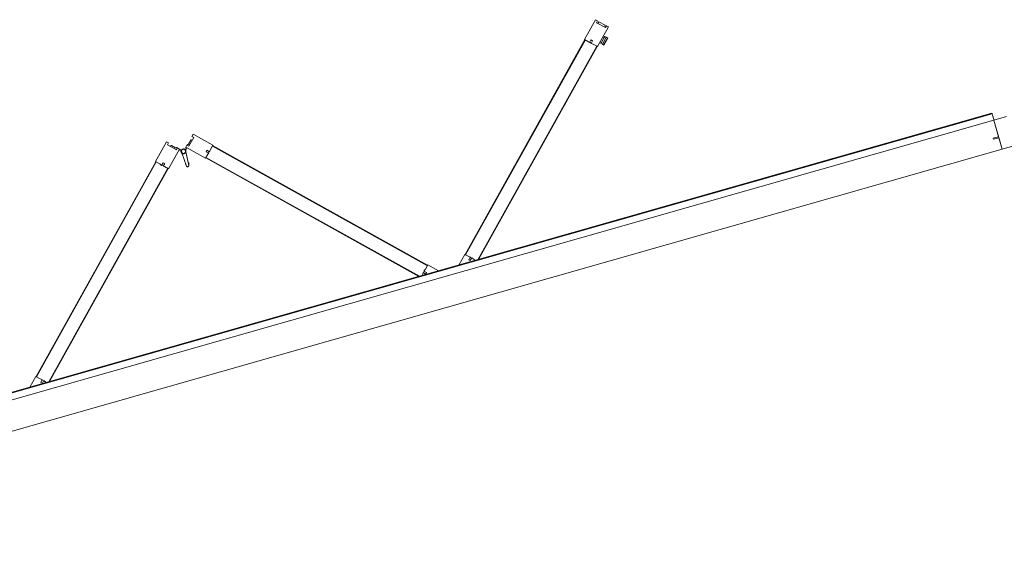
# Model space of a CAD drawing. Header units: millimetres. Extents: x 1512 to 2105, y 794 to 1149.
# Tile 68 of 256: x 1738.16 to 1741.48, y 844.75 to 846.53. Entities that reach past the tile are written whole.
import ezdxf

# ---------------------------------------------------------------- set-up
doc = ezdxf.new("R2010")
doc.units = ezdxf.units.MM
doc.layers.add('A-DOOR', color=31, linetype='Continuous', lineweight=9)

# ---------------------------------------------------------------- blocks, each defined once
blk = doc.blocks.new('5-panel_Bi-fold_external_door_10806 - Type 1-V6-اول')
at = {"layer": 'A-DOOR'}
for p, q in [((-0.1205, 0.7449), (-0.1742, 0.6912)), ((-0.1148, 0.7393), (-0.1205, 0.7449)), ((-0.1198, 0.7343), (-0.1148, 0.7393)), ((-0.0957, 0.7103), (-0.1198, 0.7343)), ((-0.0281, 0.7343), (-0.0521, 0.7103)), ((-0.0274, 0.7449), (-0.033, 0.7393)), ((-0.033, 0.7393), (-0.0281, 0.7343)), ((0.0264, 0.6912), (-0.0274, 0.7449)), ((1.3827, 0.745), (1.3289, 0.6912)), ((1.3884, 0.7393), (1.3827, 0.745)), ((1.3834, 0.7343), (1.3884, 0.7393)), ((1.4074, 0.7103), (1.3834, 0.7343)), ((1.3912, 0.7354), (1.3868, 0.731)), ((1.4085, 0.7181), (1.3912, 0.7354)), ((-0.1389, 0.6558), (-0.0851, 0.7096)), ((-0.1103, 0.7284), (-0.112, 0.7266)), ((-0.1103, 0.7284), (-0.112, 0.7266)), ((-0.1103, 0.7284), (-0.112, 0.7266)), ((-0.097, 0.7173), (-0.1081, 0.7284)), ((-0.0908, 0.7153), (-0.0957, 0.7103)), ((-0.0909, 0.7151), (-0.0924, 0.7165)), ((-0.0851, 0.7096), (-0.0908, 0.7153)), ((-0.0879, 0.7068), (-0.0837, 0.7025)), ((-0.0797, 0.7039), (-0.0853, 0.7094)), ((-0.0625, 0.7094), (-0.0681, 0.7039)), ((-0.0674, 0.7031), (-0.0676, 0.7033)), ((-0.0674, 0.7031), (-0.0676, 0.7033)), ((-0.0674, 0.7031), (-0.0676, 0.7033)), ((-0.0674, 0.7031), (-0.0676, 0.7033)), ((-0.0674, 0.7031), (-0.0676, 0.7033)), ((-0.0674, 0.7031), (-0.0676, 0.7033)), ((-0.0674, 0.7031), (-0.0676, 0.7033)), ((-0.0674, 0.7031), (-0.0676, 0.7033)), ((-0.0674, 0.7031), (-0.0676, 0.7033)), ((-0.0642, 0.7025), (-0.0599, 0.7068)), ((-0.0571, 0.7153), (-0.0627, 0.7096)), ((-0.0627, 0.7096), (-0.009, 0.6558)), ((-0.0521, 0.7103), (-0.0571, 0.7153)), ((-0.0554, 0.7165), (-0.0569, 0.7151)), ((-0.0397, 0.7284), (-0.0508, 0.7173)), ((-0.0358, 0.7266), (-0.0376, 0.7284)), ((-0.0358, 0.7266), (-0.0376, 0.7284)), ((-0.0358, 0.7266), (-0.0376, 0.7284)), ((1.3643, 0.6559), (1.418, 0.7096)), ((1.4069, 0.7165), (1.4085, 0.7181)), ((1.4103, 0.7131), (1.4069, 0.7165)), ((1.4124, 0.7153), (1.4074, 0.7103)), ((1.418, 0.7096), (1.4124, 0.7153)), ((-0.7598, 0.1042), (-0.1735, 0.6905)), ((-0.7584, 0.1027), (-0.1721, 0.6891)), ((-0.1742, 0.6912), (-0.1627, 0.6797)), ((-0.1735, 0.6905), (-0.1721, 0.6891)), ((-0.1627, 0.6797), (-0.158, 0.6731)), ((-0.158, 0.6731), (-0.1507, 0.6804)), ((-0.1571, 0.6741), (-0.1528, 0.6698)), ((-0.1464, 0.6762), (-0.1536, 0.6691)), ((-0.1536, 0.6691), (-0.15, 0.667)), ((-0.1507, 0.6804), (-0.1464, 0.6762)), ((-0.15, 0.667), (-0.1389, 0.6558)), ((-0.0812, 0.695), (-0.0779, 0.648)), ((-0.0699, 0.648), (-0.0666, 0.695)), ((-0.009, 0.6558), (0.0022, 0.667)), ((-0.0014, 0.6762), (0.0029, 0.6804)), ((0.0057, 0.6691), (-0.0014, 0.6762)), ((0.0022, 0.667), (0.0057, 0.6691)), ((0.0029, 0.6804), (0.0102, 0.6731)), ((0.005, 0.6698), (0.0092, 0.6741)), ((0.0102, 0.6731), (0.0148, 0.6797)), ((0.0148, 0.6797), (0.0264, 0.6912)), ((0.0243, 0.6891), (0.0257, 0.6905)), ((0.0243, 0.6891), (0.6106, 0.1027)), ((0.0257, 0.6905), (0.612, 0.1042)), ((1.3297, 0.6905), (0.7433, 0.1042)), ((1.3311, 0.6891), (0.7447, 0.1028)), ((1.3289, 0.6912), (1.3401, 0.6801)), ((1.3297, 0.6905), (1.3311, 0.6891)), ((1.3401, 0.6801), (1.3422, 0.6765)), ((1.3422, 0.6765), (1.3493, 0.6836)), ((1.3429, 0.6773), (1.3472, 0.673)), ((1.3535, 0.6794), (1.3462, 0.672)), ((1.3462, 0.672), (1.3528, 0.6674)), ((1.3493, 0.6836), (1.3535, 0.6794)), ((1.3528, 0.6674), (1.3643, 0.6559)), ((1.3775, 0.669), (1.381, 0.6655)), ((1.3785, 0.6629), (1.381, 0.6655)), ((1.3943, 0.6788), (1.381, 0.6655)), ((1.4015, 0.6781), (1.3824, 0.659)), ((1.3855, 0.6559), (1.4046, 0.675)), ((1.3855, 0.6559), (1.4046, 0.675)), ((1.3861, 0.6553), (1.4052, 0.6744)), ((1.3943, 0.6788), (1.3907, 0.6823)), ((1.3943, 0.6788), (1.3976, 0.682)), ((1.3976, 0.682), (1.4015, 0.6781)), ((1.4015, 0.6781), (1.4024, 0.6772)), ((1.4024, 0.6772), (1.4046, 0.675)), ((1.4046, 0.675), (1.4052, 0.6744)), ((-0.7235, 0.0755), (-0.141, 0.658)), ((-0.7207, 0.0755), (-0.1396, 0.6566)), ((-0.141, 0.658), (-0.1396, 0.6566)), ((-0.0796, 0.6523), (-0.0777, 0.647)), ((-0.0796, 0.6523), (-0.0779, 0.648)), ((-0.0777, 0.647), (-0.0796, 0.6523)), ((-0.0777, 0.647), (-0.0778, 0.6474)), ((-0.0701, 0.647), (-0.0683, 0.6523)), ((-0.0683, 0.6523), (-0.0701, 0.647)), ((-0.0701, 0.647), (-0.07, 0.6474)), ((-0.0683, 0.6523), (-0.0699, 0.648)), ((-0.0083, 0.6566), (-0.0069, 0.658)), ((-0.0083, 0.6566), (0.5728, 0.0755)), ((-0.0069, 0.658), (0.5757, 0.0755)), ((1.3622, 0.658), (0.7797, 0.0755)), ((1.3636, 0.6566), (0.7825, 0.0755)), ((1.3622, 0.658), (1.3636, 0.6566)), ((1.3824, 0.659), (1.3785, 0.6629)), ((1.3833, 0.6581), (1.3824, 0.659)), ((1.3855, 0.6559), (1.3833, 0.6581)), ((1.3861, 0.6553), (1.3855, 0.6559)), ((-0.7605, 0.1049), (-0.7899, 0.0755)), ((-0.749, 0.0933), (-0.7605, 0.1049)), ((-0.7584, 0.1027), (-0.7598, 0.1042)), ((0.6127, 0.1049), (0.6012, 0.0933)), ((0.612, 0.1042), (0.6106, 0.1027)), ((0.6421, 0.0755), (0.6127, 0.1049)), ((0.7426, 0.1049), (0.7132, 0.0755)), ((0.7538, 0.0937), (0.7426, 0.1049)), ((0.7447, 0.1028), (0.7433, 0.1042)), ((2.581, 0.0759), (-2.331, 0.0759)), ((2.581, 0.0737), (-2.331, 0.0737)), ((-0.7498, 0.0814), (-0.7424, 0.0887)), ((-0.7455, 0.0771), (-0.7498, 0.0814)), ((-0.7424, 0.0887), (-0.749, 0.0933)), ((-0.7384, 0.0842), (-0.7455, 0.0771)), ((-0.7391, 0.0835), (-0.7434, 0.0877)), ((-0.7363, 0.0807), (-0.7384, 0.0842)), ((-0.7311, 0.0755), (-0.7363, 0.0807)), ((0.5885, 0.0807), (0.5833, 0.0755)), ((0.5906, 0.0842), (0.5885, 0.0807)), ((0.5977, 0.0771), (0.5906, 0.0842)), ((0.5956, 0.0877), (0.5913, 0.0835)), ((0.6012, 0.0933), (0.5946, 0.0887)), ((0.5946, 0.0887), (0.6019, 0.0814)), ((0.6019, 0.0814), (0.5977, 0.0771)), ((0.7502, 0.0846), (0.7573, 0.0917)), ((0.7545, 0.0803), (0.7502, 0.0846)), ((0.7573, 0.0917), (0.7538, 0.0937)), ((0.7618, 0.0877), (0.7545, 0.0803)), ((0.7608, 0.0867), (0.7566, 0.0909)), ((0.7664, 0.0811), (0.7618, 0.0877)), ((0.772, 0.0755), (0.7664, 0.0811)), ((2.581, 0.0759), (2.581, 0.0755)), ((2.581, 0.0755), (2.581, 0.0743)), ((2.581, 0.0743), (2.581, 0.0737)), ((2.581, 0.0737), (2.581, 0.0693)), ((2.581, 0.0693), (2.581, 0.0538)), ((-2.331, 0.0516), (2.581, 0.0516)), ((2.581, 0.0538), (2.581, 0.0516)), ((2.581, 0.0516), (2.581, -0.05)), ((2.625, 0.0516), (2.581, 0.0516)), ((2.581, 0.0516), (2.581, -0.0065)), ((2.562, -0.007), (2.562, -0.0097)), ((2.581, -0.0065), (2.5625, -0.0065)), ((2.5625, -0.0102), (2.581, -0.0102)), ((2.581, -0.0102), (2.581, -0.05)), ((-2.331, -0.05), (2.581, -0.05)), ((2.581, -0.05), (2.625, -0.05))]:
    blk.add_line(p, q, dxfattribs=at)
at = {"layer": 'A-DOOR', "flags": 128}
for points in [[(-0.0739, 0.7063), (-0.0742, 0.7063), (-0.0746, 0.7063), (-0.0749, 0.7063), (-0.0752, 0.7062), (-0.0755, 0.7062), (-0.0758, 0.7061), (-0.0761, 0.706), (-0.0764, 0.7059), (-0.0767, 0.7058), (-0.077, 0.7057), (-0.0773, 0.7056), (-0.0776, 0.7054), (-0.0779, 0.7053), (-0.0782, 0.7051), (-0.0784, 0.7049), (-0.0787, 0.7048), (-0.0789, 0.7046), (-0.0792, 0.7044), (-0.0794, 0.7041), (-0.0797, 0.7039), (-0.0799, 0.7037), (-0.0801, 0.7034), (-0.0803, 0.7032), (-0.0805, 0.7029), (-0.0806, 0.7027), (-0.0808, 0.7024), (-0.081, 0.7021), (-0.0811, 0.7018), (-0.0812, 0.7015), (-0.0814, 0.7012), (-0.0815, 0.7009), (-0.0816, 0.7006), (-0.0817, 0.7003), (-0.0817, 0.7), (-0.0818, 0.6997), (-0.0818, 0.6994), (-0.0819, 0.6991), (-0.0819, 0.6987), (-0.0819, 0.6984), (-0.0819, 0.6981), (-0.0819, 0.6978), (-0.0819, 0.6975), (-0.0818, 0.6972), (-0.0818, 0.6968), (-0.0817, 0.6965), (-0.0816, 0.6962), (-0.0815, 0.6959), (-0.0814, 0.6956), (-0.0813, 0.6953), (-0.0812, 0.695), (-0.0811, 0.6947), (-0.0809, 0.6944), (-0.0807, 0.6942), (-0.0806, 0.6939), (-0.0804, 0.6936), (-0.0802, 0.6934), (-0.08, 0.6931), (-0.0798, 0.6929), (-0.0796, 0.6927), (-0.0793, 0.6924), (-0.0791, 0.6922), (-0.0788, 0.692), (-0.0786, 0.6918), (-0.0783, 0.6917), (-0.078, 0.6915), (-0.0778, 0.6913), (-0.0775, 0.6912), (-0.0772, 0.691), (-0.0769, 0.6909), (-0.0766, 0.6908), (-0.0763, 0.6907), (-0.076, 0.6906), (-0.0757, 0.6905), (-0.0754, 0.6905), (-0.075, 0.6904), (-0.0747, 0.6904), (-0.0744, 0.6904), (-0.0741, 0.6903), (-0.0739, 0.6903)], [(-0.0801, 0.7034), (-0.0803, 0.7032), (-0.0805, 0.7029), (-0.0806, 0.7027), (-0.0808, 0.7024), (-0.081, 0.7021), (-0.0811, 0.7018), (-0.0812, 0.7015), (-0.0814, 0.7012), (-0.0815, 0.7009), (-0.0816, 0.7006), (-0.0817, 0.7003), (-0.0817, 0.7), (-0.0818, 0.6997), (-0.0818, 0.6994), (-0.0819, 0.6991), (-0.0819, 0.6987), (-0.0819, 0.6984), (-0.0819, 0.6981), (-0.0819, 0.6978), (-0.0819, 0.6975), (-0.0818, 0.6972), (-0.0818, 0.6968), (-0.0817, 0.6965), (-0.0816, 0.6962), (-0.0815, 0.6959), (-0.0814, 0.6956), (-0.0813, 0.6953), (-0.0812, 0.695), (-0.0811, 0.6947), (-0.0809, 0.6944), (-0.0807, 0.6942), (-0.0806, 0.6939), (-0.0804, 0.6936), (-0.0802, 0.6934), (-0.08, 0.6931), (-0.0798, 0.6929), (-0.0796, 0.6927), (-0.0793, 0.6924), (-0.0791, 0.6922), (-0.0788, 0.692), (-0.0786, 0.6918), (-0.0783, 0.6917), (-0.078, 0.6915), (-0.0778, 0.6913), (-0.0775, 0.6912), (-0.0772, 0.691), (-0.0769, 0.6909), (-0.0766, 0.6908), (-0.0763, 0.6907), (-0.076, 0.6906), (-0.0757, 0.6905), (-0.0754, 0.6905), (-0.075, 0.6904), (-0.0747, 0.6904), (-0.0744, 0.6904), (-0.0741, 0.6903), (-0.0739, 0.6903)], [(-0.0801, 0.7034), (-0.0803, 0.7032), (-0.0805, 0.7029), (-0.0806, 0.7027), (-0.0808, 0.7024), (-0.081, 0.7021), (-0.0811, 0.7018), (-0.0812, 0.7015), (-0.0814, 0.7012), (-0.0815, 0.7009), (-0.0816, 0.7006), (-0.0817, 0.7003), (-0.0817, 0.7), (-0.0818, 0.6997), (-0.0818, 0.6994), (-0.0819, 0.6991), (-0.0819, 0.6987), (-0.0819, 0.6984), (-0.0819, 0.6981), (-0.0819, 0.6978), (-0.0819, 0.6975), (-0.0818, 0.6972), (-0.0818, 0.6968), (-0.0817, 0.6965), (-0.0816, 0.6962), (-0.0815, 0.6959), (-0.0814, 0.6956), (-0.0813, 0.6953), (-0.0812, 0.695), (-0.0811, 0.6947), (-0.0809, 0.6944), (-0.0807, 0.6942), (-0.0806, 0.6939), (-0.0804, 0.6936), (-0.0802, 0.6934), (-0.08, 0.6931), (-0.0798, 0.6929), (-0.0796, 0.6927), (-0.0793, 0.6924), (-0.0791, 0.6922), (-0.0788, 0.692), (-0.0786, 0.6918), (-0.0783, 0.6917), (-0.078, 0.6915), (-0.0778, 0.6913), (-0.0775, 0.6912), (-0.0772, 0.691), (-0.0769, 0.6909), (-0.0766, 0.6908), (-0.0763, 0.6907), (-0.076, 0.6906), (-0.0757, 0.6905), (-0.0754, 0.6905), (-0.075, 0.6904), (-0.0747, 0.6904), (-0.0744, 0.6904), (-0.0741, 0.6903), (-0.0739, 0.6903)], [(-0.0801, 0.7034), (-0.0803, 0.7032), (-0.0805, 0.7029), (-0.0806, 0.7027), (-0.0808, 0.7024), (-0.081, 0.7021), (-0.0811, 0.7018), (-0.0812, 0.7015), (-0.0814, 0.7012), (-0.0815, 0.7009), (-0.0816, 0.7006), (-0.0817, 0.7003), (-0.0817, 0.7), (-0.0818, 0.6997), (-0.0818, 0.6994), (-0.0819, 0.6991), (-0.0819, 0.6987), (-0.0819, 0.6984), (-0.0819, 0.6981), (-0.0819, 0.6978), (-0.0819, 0.6975), (-0.0818, 0.6972), (-0.0818, 0.6968), (-0.0817, 0.6965), (-0.0816, 0.6962), (-0.0815, 0.6959), (-0.0814, 0.6956), (-0.0813, 0.6953), (-0.0812, 0.695), (-0.0811, 0.6947), (-0.0809, 0.6944), (-0.0807, 0.6942), (-0.0806, 0.6939), (-0.0804, 0.6936), (-0.0802, 0.6934), (-0.08, 0.6931), (-0.0798, 0.6929), (-0.0796, 0.6927), (-0.0793, 0.6924), (-0.0791, 0.6922), (-0.0788, 0.692), (-0.0786, 0.6918), (-0.0783, 0.6917), (-0.078, 0.6915), (-0.0778, 0.6913), (-0.0775, 0.6912), (-0.0772, 0.691), (-0.0769, 0.6909), (-0.0766, 0.6908), (-0.0763, 0.6907), (-0.076, 0.6906), (-0.0757, 0.6905), (-0.0754, 0.6905), (-0.075, 0.6904), (-0.0747, 0.6904), (-0.0744, 0.6904), (-0.0741, 0.6903), (-0.0739, 0.6903)], [(-0.0801, 0.7034), (-0.0803, 0.7032), (-0.0805, 0.7029), (-0.0806, 0.7027), (-0.0808, 0.7024), (-0.081, 0.7021), (-0.0811, 0.7018), (-0.0812, 0.7015), (-0.0814, 0.7012), (-0.0815, 0.7009), (-0.0816, 0.7006), (-0.0817, 0.7003), (-0.0817, 0.7), (-0.0818, 0.6997), (-0.0818, 0.6994), (-0.0819, 0.6991), (-0.0819, 0.6987), (-0.0819, 0.6984), (-0.0819, 0.6981), (-0.0819, 0.6978), (-0.0819, 0.6975), (-0.0818, 0.6972), (-0.0818, 0.6968), (-0.0817, 0.6965), (-0.0816, 0.6962), (-0.0815, 0.6959), (-0.0814, 0.6956), (-0.0813, 0.6953), (-0.0812, 0.695), (-0.0811, 0.6947), (-0.0809, 0.6944), (-0.0807, 0.6942), (-0.0806, 0.6939), (-0.0804, 0.6936), (-0.0802, 0.6934), (-0.08, 0.6931), (-0.0798, 0.6929), (-0.0796, 0.6927), (-0.0793, 0.6924), (-0.0791, 0.6922), (-0.0788, 0.692), (-0.0786, 0.6918), (-0.0783, 0.6917), (-0.078, 0.6915), (-0.0778, 0.6913), (-0.0775, 0.6912), (-0.0772, 0.691), (-0.0769, 0.6909), (-0.0766, 0.6908), (-0.0763, 0.6907), (-0.076, 0.6906), (-0.0757, 0.6905), (-0.0754, 0.6905), (-0.075, 0.6904), (-0.0747, 0.6904), (-0.0744, 0.6904), (-0.0741, 0.6903), (-0.0739, 0.6903)], [(-0.0808, 0.7024), (-0.081, 0.7021), (-0.0811, 0.7018), (-0.0812, 0.7015), (-0.0814, 0.7012), (-0.0815, 0.7009), (-0.0816, 0.7006), (-0.0817, 0.7003), (-0.0817, 0.7), (-0.0818, 0.6997), (-0.0818, 0.6994), (-0.0819, 0.6991), (-0.0819, 0.6987), (-0.0819, 0.6984), (-0.0819, 0.6981), (-0.0819, 0.6978), (-0.0819, 0.6975), (-0.0818, 0.6972), (-0.0818, 0.6968), (-0.0817, 0.6965), (-0.0816, 0.6962), (-0.0815, 0.6959), (-0.0814, 0.6956), (-0.0813, 0.6953)], [(-0.081, 0.7021), (-0.0811, 0.7018), (-0.0812, 0.7015), (-0.0814, 0.7012), (-0.0815, 0.7009), (-0.0816, 0.7006), (-0.0817, 0.7003), (-0.0817, 0.7), (-0.0818, 0.6997), (-0.0818, 0.6994), (-0.0819, 0.6991), (-0.0819, 0.6987), (-0.0819, 0.6984), (-0.0819, 0.6981), (-0.0819, 0.6978), (-0.0819, 0.6975), (-0.0818, 0.6972), (-0.0818, 0.6968), (-0.0817, 0.6965), (-0.0816, 0.6962), (-0.0815, 0.6959), (-0.0814, 0.6956), (-0.0813, 0.6953)], [(-0.081, 0.7021), (-0.0811, 0.7018), (-0.0812, 0.7015), (-0.0814, 0.7012), (-0.0815, 0.7009), (-0.0816, 0.7006), (-0.0817, 0.7003), (-0.0817, 0.7), (-0.0818, 0.6997), (-0.0818, 0.6994), (-0.0819, 0.6991), (-0.0819, 0.6987), (-0.0819, 0.6984), (-0.0819, 0.6981), (-0.0819, 0.6978), (-0.0819, 0.6975), (-0.0818, 0.6972), (-0.0818, 0.6968), (-0.0817, 0.6965), (-0.0816, 0.6962), (-0.0815, 0.6959), (-0.0814, 0.6956), (-0.0813, 0.6953)], [(-0.081, 0.7021), (-0.0811, 0.7018), (-0.0812, 0.7015), (-0.0814, 0.7012), (-0.0815, 0.7009), (-0.0816, 0.7006), (-0.0817, 0.7003), (-0.0817, 0.7), (-0.0818, 0.6997), (-0.0818, 0.6994), (-0.0819, 0.6991), (-0.0819, 0.6987), (-0.0819, 0.6984), (-0.0819, 0.6981), (-0.0819, 0.6978), (-0.0819, 0.6975), (-0.0818, 0.6972), (-0.0818, 0.6968), (-0.0817, 0.6965), (-0.0816, 0.6962), (-0.0815, 0.6959), (-0.0814, 0.6956), (-0.0813, 0.6953)], [(-0.081, 0.7021), (-0.0811, 0.7018), (-0.0812, 0.7015), (-0.0814, 0.7012), (-0.0815, 0.7009), (-0.0816, 0.7006), (-0.0817, 0.7003), (-0.0817, 0.7), (-0.0818, 0.6997), (-0.0818, 0.6994), (-0.0819, 0.6991), (-0.0819, 0.6987), (-0.0819, 0.6984), (-0.0819, 0.6981), (-0.0819, 0.6978), (-0.0819, 0.6975), (-0.0818, 0.6972), (-0.0818, 0.6968), (-0.0817, 0.6965), (-0.0816, 0.6962), (-0.0815, 0.6959), (-0.0814, 0.6956), (-0.0813, 0.6953)], [(-0.081, 0.7021), (-0.0811, 0.7018), (-0.0812, 0.7015), (-0.0814, 0.7012), (-0.0815, 0.7009), (-0.0816, 0.7006), (-0.0817, 0.7003), (-0.0817, 0.7), (-0.0818, 0.6997), (-0.0818, 0.6994), (-0.0819, 0.6991), (-0.0819, 0.6987), (-0.0819, 0.6984), (-0.0819, 0.6981), (-0.0819, 0.6978), (-0.0819, 0.6975), (-0.0818, 0.6972), (-0.0818, 0.6968), (-0.0817, 0.6965), (-0.0816, 0.6962), (-0.0815, 0.6959), (-0.0814, 0.6956), (-0.0813, 0.6953)], [(-0.081, 0.7021), (-0.0811, 0.7018), (-0.0812, 0.7015), (-0.0814, 0.7012), (-0.0815, 0.7009), (-0.0816, 0.7006), (-0.0817, 0.7003), (-0.0817, 0.7), (-0.0818, 0.6997), (-0.0818, 0.6994), (-0.0819, 0.6991), (-0.0819, 0.6987), (-0.0819, 0.6984), (-0.0819, 0.6981), (-0.0819, 0.6978), (-0.0819, 0.6975), (-0.0818, 0.6972), (-0.0818, 0.6968), (-0.0817, 0.6965), (-0.0816, 0.6962), (-0.0815, 0.6959), (-0.0814, 0.6956), (-0.0813, 0.6953)], [(-0.081, 0.7021), (-0.0811, 0.7018), (-0.0812, 0.7015), (-0.0814, 0.7012), (-0.0815, 0.7009), (-0.0816, 0.7006), (-0.0817, 0.7003), (-0.0817, 0.7), (-0.0818, 0.6997), (-0.0818, 0.6994), (-0.0819, 0.6991), (-0.0819, 0.6987), (-0.0819, 0.6984), (-0.0819, 0.6981), (-0.0819, 0.6978), (-0.0819, 0.6975), (-0.0818, 0.6972), (-0.0818, 0.6968), (-0.0817, 0.6965), (-0.0816, 0.6962), (-0.0815, 0.6959), (-0.0814, 0.6956), (-0.0813, 0.6953)], [(-0.081, 0.7021), (-0.0811, 0.7018), (-0.0812, 0.7015), (-0.0814, 0.7012), (-0.0815, 0.7009), (-0.0816, 0.7006), (-0.0817, 0.7003), (-0.0817, 0.7), (-0.0818, 0.6997), (-0.0818, 0.6994), (-0.0819, 0.6991), (-0.0819, 0.6987), (-0.0819, 0.6984), (-0.0819, 0.6981), (-0.0819, 0.6978), (-0.0819, 0.6975), (-0.0818, 0.6972), (-0.0818, 0.6968), (-0.0817, 0.6965), (-0.0816, 0.6962), (-0.0815, 0.6959), (-0.0814, 0.6956), (-0.0813, 0.6953)], [(-0.0801, 0.7034), (-0.0803, 0.7032), (-0.0805, 0.7029)], [(-0.0801, 0.7034), (-0.0803, 0.7032), (-0.0805, 0.7029)], [(-0.0801, 0.7034), (-0.0803, 0.7032), (-0.0805, 0.7029)], [(-0.0801, 0.7034), (-0.0803, 0.7032), (-0.0805, 0.7029)], [(-0.0801, 0.7034), (-0.0803, 0.7032), (-0.0805, 0.7029)], [(-0.0801, 0.7034), (-0.0803, 0.7032), (-0.0805, 0.7029)], [(-0.0801, 0.7034), (-0.0803, 0.7032), (-0.0805, 0.7029)], [(-0.0801, 0.7034), (-0.0803, 0.7032), (-0.0805, 0.7029)], [(-0.0801, 0.7034), (-0.0803, 0.7032), (-0.0805, 0.7029)], [(-0.0742, 0.7063), (-0.0746, 0.7063), (-0.0749, 0.7063), (-0.0752, 0.7062), (-0.0755, 0.7062), (-0.0758, 0.7061), (-0.0761, 0.706), (-0.0764, 0.7059), (-0.0767, 0.7058), (-0.077, 0.7057), (-0.0773, 0.7056), (-0.0776, 0.7054), (-0.0779, 0.7053), (-0.0782, 0.7051), (-0.0784, 0.7049), (-0.0787, 0.7048), (-0.0789, 0.7046), (-0.0792, 0.7044), (-0.0794, 0.7041), (-0.0797, 0.7039)], [(-0.0742, 0.7063), (-0.0746, 0.7063), (-0.0749, 0.7063), (-0.0752, 0.7062), (-0.0755, 0.7062), (-0.0758, 0.7061), (-0.0761, 0.706), (-0.0764, 0.7059), (-0.0767, 0.7058), (-0.077, 0.7057), (-0.0773, 0.7056), (-0.0776, 0.7054), (-0.0779, 0.7053), (-0.0782, 0.7051), (-0.0784, 0.7049), (-0.0787, 0.7048), (-0.0789, 0.7046), (-0.0792, 0.7044), (-0.0794, 0.7041), (-0.0797, 0.7039)], [(-0.0742, 0.7063), (-0.0746, 0.7063), (-0.0749, 0.7063), (-0.0752, 0.7062), (-0.0755, 0.7062), (-0.0758, 0.7061), (-0.0761, 0.706), (-0.0764, 0.7059), (-0.0767, 0.7058), (-0.077, 0.7057), (-0.0773, 0.7056), (-0.0776, 0.7054), (-0.0779, 0.7053), (-0.0782, 0.7051), (-0.0784, 0.7049), (-0.0787, 0.7048), (-0.0789, 0.7046), (-0.0792, 0.7044), (-0.0794, 0.7041), (-0.0797, 0.7039)], [(-0.0742, 0.7063), (-0.0746, 0.7063), (-0.0749, 0.7063), (-0.0752, 0.7062), (-0.0755, 0.7062), (-0.0758, 0.7061), (-0.0761, 0.706), (-0.0764, 0.7059), (-0.0767, 0.7058), (-0.077, 0.7057), (-0.0773, 0.7056), (-0.0776, 0.7054), (-0.0779, 0.7053), (-0.0782, 0.7051), (-0.0784, 0.7049), (-0.0787, 0.7048), (-0.0789, 0.7046), (-0.0792, 0.7044), (-0.0794, 0.7041), (-0.0797, 0.7039)], [(-0.0742, 0.7063), (-0.0746, 0.7063), (-0.0749, 0.7063), (-0.0752, 0.7062), (-0.0755, 0.7062), (-0.0758, 0.7061), (-0.0761, 0.706), (-0.0764, 0.7059), (-0.0767, 0.7058), (-0.077, 0.7057), (-0.0773, 0.7056), (-0.0776, 0.7054), (-0.0779, 0.7053), (-0.0782, 0.7051), (-0.0784, 0.7049), (-0.0787, 0.7048), (-0.0789, 0.7046), (-0.0792, 0.7044), (-0.0794, 0.7041), (-0.0797, 0.7039)], [(-0.0739, 0.7063), (-0.0742, 0.7063), (-0.0746, 0.7063), (-0.0749, 0.7063), (-0.0752, 0.7062), (-0.0755, 0.7062), (-0.0758, 0.7061), (-0.0761, 0.706), (-0.0764, 0.7059), (-0.0767, 0.7058), (-0.077, 0.7057), (-0.0773, 0.7056), (-0.0776, 0.7054), (-0.0779, 0.7053), (-0.0782, 0.7051), (-0.0784, 0.7049), (-0.0787, 0.7048), (-0.0789, 0.7046), (-0.0792, 0.7044), (-0.0794, 0.7041), (-0.0797, 0.7039)], [(-0.0739, 0.7063), (-0.0742, 0.7063), (-0.0746, 0.7063), (-0.0749, 0.7063), (-0.0752, 0.7062), (-0.0755, 0.7062), (-0.0758, 0.7061), (-0.0761, 0.706), (-0.0764, 0.7059), (-0.0767, 0.7058), (-0.077, 0.7057), (-0.0773, 0.7056), (-0.0776, 0.7054), (-0.0779, 0.7053), (-0.0782, 0.7051), (-0.0784, 0.7049), (-0.0787, 0.7048), (-0.0789, 0.7046), (-0.0792, 0.7044), (-0.0794, 0.7041), (-0.0797, 0.7039)], [(-0.0739, 0.7063), (-0.0742, 0.7063), (-0.0746, 0.7063), (-0.0749, 0.7063), (-0.0752, 0.7062), (-0.0755, 0.7062), (-0.0758, 0.7061), (-0.0761, 0.706), (-0.0764, 0.7059), (-0.0767, 0.7058), (-0.077, 0.7057), (-0.0773, 0.7056), (-0.0776, 0.7054), (-0.0779, 0.7053), (-0.0782, 0.7051), (-0.0784, 0.7049), (-0.0787, 0.7048), (-0.0789, 0.7046), (-0.0792, 0.7044), (-0.0794, 0.7041), (-0.0797, 0.7039)], [(-0.0739, 0.7063), (-0.0742, 0.7063), (-0.0746, 0.7063), (-0.0749, 0.7063), (-0.0752, 0.7062), (-0.0755, 0.7062), (-0.0758, 0.7061), (-0.0761, 0.706), (-0.0764, 0.7059), (-0.0767, 0.7058), (-0.077, 0.7057), (-0.0773, 0.7056), (-0.0776, 0.7054), (-0.0779, 0.7053), (-0.0782, 0.7051), (-0.0784, 0.7049), (-0.0787, 0.7048), (-0.0789, 0.7046), (-0.0792, 0.7044), (-0.0794, 0.7041), (-0.0797, 0.7039)], [(-0.0742, 0.7063), (-0.0746, 0.7063), (-0.0749, 0.7063), (-0.0752, 0.7062), (-0.0755, 0.7062), (-0.0758, 0.7061), (-0.0761, 0.706), (-0.0764, 0.7059), (-0.0767, 0.7058), (-0.077, 0.7057), (-0.0773, 0.7056), (-0.0776, 0.7054), (-0.0779, 0.7053), (-0.0782, 0.7051), (-0.0784, 0.7049), (-0.0787, 0.7048), (-0.0789, 0.7046), (-0.0792, 0.7044), (-0.0794, 0.7041), (-0.0797, 0.7039)], [(-0.0742, 0.7063), (-0.0746, 0.7063), (-0.0749, 0.7063), (-0.0752, 0.7062), (-0.0755, 0.7062), (-0.0758, 0.7061), (-0.0761, 0.706), (-0.0764, 0.7059), (-0.0767, 0.7058), (-0.077, 0.7057), (-0.0773, 0.7056), (-0.0776, 0.7054), (-0.0779, 0.7053), (-0.0782, 0.7051), (-0.0784, 0.7049), (-0.0787, 0.7048), (-0.0789, 0.7046), (-0.0792, 0.7044), (-0.0794, 0.7041), (-0.0797, 0.7039)], [(-0.0742, 0.7063), (-0.0746, 0.7063), (-0.0749, 0.7063), (-0.0752, 0.7062), (-0.0755, 0.7062), (-0.0758, 0.7061), (-0.0761, 0.706), (-0.0764, 0.7059), (-0.0767, 0.7058), (-0.077, 0.7057), (-0.0773, 0.7056), (-0.0776, 0.7054), (-0.0779, 0.7053), (-0.0782, 0.7051), (-0.0784, 0.7049), (-0.0787, 0.7048), (-0.0789, 0.7046), (-0.0792, 0.7044), (-0.0794, 0.7041), (-0.0797, 0.7039)], [(-0.0742, 0.7063), (-0.0746, 0.7063), (-0.0749, 0.7063), (-0.0752, 0.7062), (-0.0755, 0.7062), (-0.0758, 0.7061), (-0.0761, 0.706), (-0.0764, 0.7059), (-0.0767, 0.7058), (-0.077, 0.7057), (-0.0773, 0.7056), (-0.0776, 0.7054), (-0.0779, 0.7053), (-0.0782, 0.7051), (-0.0784, 0.7049), (-0.0787, 0.7048), (-0.0789, 0.7046), (-0.0792, 0.7044), (-0.0794, 0.7041), (-0.0797, 0.7039)], [(-0.0681, 0.7038), (-0.0683, 0.704), (-0.0685, 0.7042), (-0.0688, 0.7045), (-0.069, 0.7047), (-0.0693, 0.7048), (-0.0695, 0.705), (-0.0698, 0.7052), (-0.0701, 0.7054), (-0.0704, 0.7055), (-0.0706, 0.7056), (-0.0709, 0.7058), (-0.0712, 0.7059), (-0.0715, 0.706), (-0.0718, 0.7061), (-0.0722, 0.7061), (-0.0725, 0.7062), (-0.0728, 0.7063), (-0.0731, 0.7063), (-0.0734, 0.7063), (-0.0737, 0.7063), (-0.0739, 0.7063)], [(-0.0739, 0.6903), (-0.0736, 0.6903), (-0.0733, 0.6904), (-0.073, 0.6904), (-0.0726, 0.6904), (-0.0723, 0.6905), (-0.072, 0.6906), (-0.0717, 0.6907), (-0.0714, 0.6907), (-0.0711, 0.6909), (-0.0708, 0.691), (-0.0705, 0.6911), (-0.0702, 0.6912), (-0.0699, 0.6914), (-0.0697, 0.6916), (-0.0694, 0.6917), (-0.0691, 0.6919), (-0.0689, 0.6921), (-0.0686, 0.6923), (-0.0684, 0.6925), (-0.0682, 0.6928), (-0.068, 0.693), (-0.0677, 0.6932), (-0.0676, 0.6935), (-0.0674, 0.6938), (-0.0672, 0.694), (-0.067, 0.6943), (-0.0669, 0.6946), (-0.0667, 0.6949), (-0.0666, 0.6951), (-0.0665, 0.6954), (-0.0663, 0.6957), (-0.0663, 0.696), (-0.0662, 0.6964), (-0.0661, 0.6967), (-0.066, 0.697), (-0.066, 0.6973), (-0.0659, 0.6976), (-0.0659, 0.6979), (-0.0659, 0.6983), (-0.0659, 0.6986), (-0.0659, 0.6989), (-0.066, 0.6992), (-0.066, 0.6995), (-0.0661, 0.6998), (-0.0661, 0.7002), (-0.0662, 0.7005), (-0.0663, 0.7008), (-0.0664, 0.7011), (-0.0665, 0.7014), (-0.0666, 0.7017), (-0.0668, 0.702), (-0.0669, 0.7022), (-0.0671, 0.7025), (-0.0673, 0.7028), (-0.0674, 0.7031), (-0.0676, 0.7033), (-0.0678, 0.7036), (-0.0681, 0.7038), (-0.0683, 0.704), (-0.0685, 0.7042), (-0.0688, 0.7045), (-0.069, 0.7047), (-0.0693, 0.7048), (-0.0695, 0.705), (-0.0698, 0.7052), (-0.0701, 0.7054), (-0.0704, 0.7055), (-0.0706, 0.7056), (-0.0709, 0.7058), (-0.0712, 0.7059), (-0.0715, 0.706), (-0.0718, 0.7061), (-0.0722, 0.7061), (-0.0725, 0.7062), (-0.0728, 0.7063), (-0.0731, 0.7063), (-0.0734, 0.7063), (-0.0737, 0.7063), (-0.0739, 0.7063)], [(-0.0681, 0.7038), (-0.0683, 0.704), (-0.0685, 0.7042), (-0.0688, 0.7045), (-0.069, 0.7047), (-0.0693, 0.7048), (-0.0695, 0.705), (-0.0698, 0.7052), (-0.0701, 0.7054), (-0.0704, 0.7055), (-0.0706, 0.7056), (-0.0709, 0.7058), (-0.0712, 0.7059), (-0.0715, 0.706), (-0.0718, 0.7061), (-0.0722, 0.7061), (-0.0725, 0.7062), (-0.0728, 0.7063), (-0.0731, 0.7063), (-0.0734, 0.7063), (-0.0737, 0.7063), (-0.0739, 0.7063)], [(-0.0681, 0.7038), (-0.0683, 0.704), (-0.0685, 0.7042), (-0.0688, 0.7045), (-0.069, 0.7047), (-0.0693, 0.7048), (-0.0695, 0.705), (-0.0698, 0.7052), (-0.0701, 0.7054), (-0.0704, 0.7055), (-0.0706, 0.7056), (-0.0709, 0.7058), (-0.0712, 0.7059), (-0.0715, 0.706), (-0.0718, 0.7061), (-0.0722, 0.7061), (-0.0725, 0.7062), (-0.0728, 0.7063), (-0.0731, 0.7063), (-0.0734, 0.7063), (-0.0737, 0.7063), (-0.0739, 0.7063)], [(-0.0681, 0.7038), (-0.0683, 0.704), (-0.0685, 0.7042), (-0.0688, 0.7045), (-0.069, 0.7047), (-0.0693, 0.7048), (-0.0695, 0.705), (-0.0698, 0.7052), (-0.0701, 0.7054), (-0.0704, 0.7055), (-0.0706, 0.7056), (-0.0709, 0.7058), (-0.0712, 0.7059), (-0.0715, 0.706), (-0.0718, 0.7061), (-0.0722, 0.7061), (-0.0725, 0.7062), (-0.0728, 0.7063), (-0.0731, 0.7063), (-0.0734, 0.7063), (-0.0737, 0.7063), (-0.0739, 0.7063)], [(-0.0739, 0.6903), (-0.0736, 0.6903), (-0.0733, 0.6904), (-0.073, 0.6904), (-0.0726, 0.6904), (-0.0723, 0.6905), (-0.072, 0.6906), (-0.0717, 0.6907), (-0.0714, 0.6907), (-0.0711, 0.6909), (-0.0708, 0.691), (-0.0705, 0.6911), (-0.0702, 0.6912), (-0.0699, 0.6914), (-0.0697, 0.6916), (-0.0694, 0.6917), (-0.0691, 0.6919), (-0.0689, 0.6921), (-0.0686, 0.6923), (-0.0684, 0.6925), (-0.0682, 0.6928), (-0.068, 0.693), (-0.0677, 0.6932), (-0.0676, 0.6935), (-0.0674, 0.6938), (-0.0672, 0.694), (-0.067, 0.6943), (-0.0669, 0.6946), (-0.0667, 0.6949), (-0.0666, 0.6951), (-0.0665, 0.6954), (-0.0663, 0.6957), (-0.0663, 0.696), (-0.0662, 0.6964), (-0.0661, 0.6967), (-0.066, 0.697), (-0.066, 0.6973), (-0.0659, 0.6976), (-0.0659, 0.6979), (-0.0659, 0.6983), (-0.0659, 0.6986), (-0.0659, 0.6989), (-0.066, 0.6992), (-0.066, 0.6995), (-0.0661, 0.6998), (-0.0661, 0.7002), (-0.0662, 0.7005), (-0.0663, 0.7008), (-0.0664, 0.7011), (-0.0665, 0.7014), (-0.0666, 0.7017), (-0.0668, 0.702), (-0.0669, 0.7022), (-0.0671, 0.7025), (-0.0673, 0.7028), (-0.0674, 0.7031), (-0.0676, 0.7033)], [(-0.0739, 0.6903), (-0.0736, 0.6903), (-0.0733, 0.6904), (-0.073, 0.6904), (-0.0726, 0.6904), (-0.0723, 0.6905), (-0.072, 0.6906), (-0.0717, 0.6907), (-0.0714, 0.6907), (-0.0711, 0.6909), (-0.0708, 0.691), (-0.0705, 0.6911), (-0.0702, 0.6912), (-0.0699, 0.6914), (-0.0697, 0.6916), (-0.0694, 0.6917), (-0.0691, 0.6919), (-0.0689, 0.6921), (-0.0686, 0.6923), (-0.0684, 0.6925), (-0.0682, 0.6928), (-0.068, 0.693), (-0.0677, 0.6932), (-0.0676, 0.6935), (-0.0674, 0.6938), (-0.0672, 0.694), (-0.067, 0.6943), (-0.0669, 0.6946), (-0.0667, 0.6949), (-0.0666, 0.6951), (-0.0665, 0.6954), (-0.0663, 0.6957), (-0.0663, 0.696), (-0.0662, 0.6964), (-0.0661, 0.6967), (-0.066, 0.697), (-0.066, 0.6973), (-0.0659, 0.6976), (-0.0659, 0.6979), (-0.0659, 0.6983), (-0.0659, 0.6986), (-0.0659, 0.6989), (-0.066, 0.6992), (-0.066, 0.6995), (-0.0661, 0.6998), (-0.0661, 0.7002), (-0.0662, 0.7005), (-0.0663, 0.7008), (-0.0664, 0.7011), (-0.0665, 0.7014), (-0.0666, 0.7017), (-0.0668, 0.702), (-0.0669, 0.7022), (-0.0671, 0.7025), (-0.0673, 0.7028), (-0.0674, 0.7031), (-0.0676, 0.7033)], [(-0.0739, 0.6903), (-0.0736, 0.6903), (-0.0733, 0.6904), (-0.073, 0.6904), (-0.0726, 0.6904), (-0.0723, 0.6905), (-0.072, 0.6906), (-0.0717, 0.6907), (-0.0714, 0.6907), (-0.0711, 0.6909), (-0.0708, 0.691), (-0.0705, 0.6911), (-0.0702, 0.6912), (-0.0699, 0.6914), (-0.0697, 0.6916), (-0.0694, 0.6917), (-0.0691, 0.6919), (-0.0689, 0.6921), (-0.0686, 0.6923), (-0.0684, 0.6925), (-0.0682, 0.6928), (-0.068, 0.693), (-0.0677, 0.6932), (-0.0676, 0.6935), (-0.0674, 0.6938), (-0.0672, 0.694), (-0.067, 0.6943), (-0.0669, 0.6946), (-0.0667, 0.6949), (-0.0666, 0.6951), (-0.0665, 0.6954), (-0.0663, 0.6957), (-0.0663, 0.696), (-0.0662, 0.6964), (-0.0661, 0.6967), (-0.066, 0.697), (-0.066, 0.6973), (-0.0659, 0.6976), (-0.0659, 0.6979), (-0.0659, 0.6983), (-0.0659, 0.6986), (-0.0659, 0.6989), (-0.066, 0.6992), (-0.066, 0.6995), (-0.0661, 0.6998), (-0.0661, 0.7002), (-0.0662, 0.7005), (-0.0663, 0.7008), (-0.0664, 0.7011), (-0.0665, 0.7014), (-0.0666, 0.7017), (-0.0668, 0.702), (-0.0669, 0.7022), (-0.0671, 0.7025), (-0.0673, 0.7028), (-0.0674, 0.7031), (-0.0676, 0.7033)], [(-0.0739, 0.6903), (-0.0736, 0.6903), (-0.0733, 0.6904), (-0.073, 0.6904), (-0.0726, 0.6904), (-0.0723, 0.6905), (-0.072, 0.6906), (-0.0717, 0.6907), (-0.0714, 0.6907), (-0.0711, 0.6909), (-0.0708, 0.691), (-0.0705, 0.6911), (-0.0702, 0.6912), (-0.0699, 0.6914), (-0.0697, 0.6916), (-0.0694, 0.6917), (-0.0691, 0.6919), (-0.0689, 0.6921), (-0.0686, 0.6923), (-0.0684, 0.6925), (-0.0682, 0.6928), (-0.068, 0.693), (-0.0677, 0.6932), (-0.0676, 0.6935), (-0.0674, 0.6938), (-0.0672, 0.694), (-0.067, 0.6943), (-0.0669, 0.6946), (-0.0667, 0.6949), (-0.0666, 0.6951), (-0.0665, 0.6954), (-0.0663, 0.6957), (-0.0663, 0.696), (-0.0662, 0.6964), (-0.0661, 0.6967), (-0.066, 0.697), (-0.066, 0.6973), (-0.0659, 0.6976), (-0.0659, 0.6979), (-0.0659, 0.6983), (-0.0659, 0.6986), (-0.0659, 0.6989), (-0.066, 0.6992), (-0.066, 0.6995), (-0.0661, 0.6998), (-0.0661, 0.7002), (-0.0662, 0.7005), (-0.0663, 0.7008), (-0.0664, 0.7011), (-0.0665, 0.7014), (-0.0666, 0.7017), (-0.0668, 0.702), (-0.0669, 0.7022), (-0.0671, 0.7025), (-0.0673, 0.7028), (-0.0674, 0.7031), (-0.0676, 0.7033)], [(-0.0681, 0.7038), (-0.0683, 0.704), (-0.0685, 0.7042), (-0.0688, 0.7045), (-0.069, 0.7047), (-0.0693, 0.7048), (-0.0695, 0.705), (-0.0698, 0.7052), (-0.0701, 0.7054), (-0.0704, 0.7055), (-0.0706, 0.7056), (-0.0709, 0.7058), (-0.0712, 0.7059), (-0.0715, 0.706), (-0.0718, 0.7061), (-0.0722, 0.7061), (-0.0725, 0.7062), (-0.0728, 0.7063), (-0.0731, 0.7063), (-0.0734, 0.7063), (-0.0737, 0.7063)], [(-0.0681, 0.7038), (-0.0683, 0.704), (-0.0685, 0.7042), (-0.0688, 0.7045), (-0.069, 0.7047), (-0.0693, 0.7048), (-0.0695, 0.705), (-0.0698, 0.7052), (-0.0701, 0.7054), (-0.0704, 0.7055), (-0.0706, 0.7056), (-0.0709, 0.7058), (-0.0712, 0.7059), (-0.0715, 0.706), (-0.0718, 0.7061), (-0.0722, 0.7061), (-0.0725, 0.7062), (-0.0728, 0.7063), (-0.0731, 0.7063), (-0.0734, 0.7063), (-0.0737, 0.7063)], [(-0.0681, 0.7038), (-0.0683, 0.704), (-0.0685, 0.7042), (-0.0688, 0.7045), (-0.069, 0.7047), (-0.0693, 0.7048), (-0.0695, 0.705), (-0.0698, 0.7052), (-0.0701, 0.7054), (-0.0704, 0.7055), (-0.0706, 0.7056), (-0.0709, 0.7058), (-0.0712, 0.7059), (-0.0715, 0.706), (-0.0718, 0.7061), (-0.0722, 0.7061), (-0.0725, 0.7062), (-0.0728, 0.7063), (-0.0731, 0.7063), (-0.0734, 0.7063), (-0.0737, 0.7063)], [(-0.0681, 0.7038), (-0.0683, 0.704), (-0.0685, 0.7042), (-0.0688, 0.7045), (-0.069, 0.7047), (-0.0693, 0.7048), (-0.0695, 0.705), (-0.0698, 0.7052), (-0.0701, 0.7054), (-0.0704, 0.7055), (-0.0706, 0.7056), (-0.0709, 0.7058), (-0.0712, 0.7059), (-0.0715, 0.706), (-0.0718, 0.7061), (-0.0722, 0.7061), (-0.0725, 0.7062), (-0.0728, 0.7063), (-0.0731, 0.7063), (-0.0734, 0.7063), (-0.0737, 0.7063)], [(-0.0681, 0.7038), (-0.0683, 0.704), (-0.0685, 0.7042), (-0.0688, 0.7045), (-0.069, 0.7047), (-0.0693, 0.7048), (-0.0695, 0.705), (-0.0698, 0.7052), (-0.0701, 0.7054), (-0.0704, 0.7055), (-0.0706, 0.7056), (-0.0709, 0.7058), (-0.0712, 0.7059), (-0.0715, 0.706), (-0.0718, 0.7061), (-0.0722, 0.7061), (-0.0725, 0.7062), (-0.0728, 0.7063), (-0.0731, 0.7063), (-0.0734, 0.7063), (-0.0737, 0.7063)], [(-0.0681, 0.7038), (-0.0683, 0.704), (-0.0685, 0.7042), (-0.0688, 0.7045), (-0.069, 0.7047), (-0.0693, 0.7048), (-0.0695, 0.705), (-0.0698, 0.7052), (-0.0701, 0.7054), (-0.0704, 0.7055), (-0.0706, 0.7056), (-0.0709, 0.7058), (-0.0712, 0.7059), (-0.0715, 0.706), (-0.0718, 0.7061), (-0.0722, 0.7061), (-0.0725, 0.7062), (-0.0728, 0.7063), (-0.0731, 0.7063), (-0.0734, 0.7063), (-0.0737, 0.7063)], [(-0.0681, 0.7038), (-0.0683, 0.704), (-0.0685, 0.7042), (-0.0688, 0.7045), (-0.069, 0.7047), (-0.0693, 0.7048), (-0.0695, 0.705), (-0.0698, 0.7052), (-0.0701, 0.7054), (-0.0704, 0.7055), (-0.0706, 0.7056), (-0.0709, 0.7058), (-0.0712, 0.7059), (-0.0715, 0.706), (-0.0718, 0.7061), (-0.0722, 0.7061), (-0.0725, 0.7062), (-0.0728, 0.7063), (-0.0731, 0.7063), (-0.0734, 0.7063), (-0.0737, 0.7063)], [(-0.0681, 0.7038), (-0.0683, 0.704), (-0.0685, 0.7042), (-0.0688, 0.7045), (-0.069, 0.7047), (-0.0693, 0.7048), (-0.0695, 0.705), (-0.0698, 0.7052), (-0.0701, 0.7054), (-0.0704, 0.7055), (-0.0706, 0.7056), (-0.0709, 0.7058), (-0.0712, 0.7059), (-0.0715, 0.706), (-0.0718, 0.7061), (-0.0722, 0.7061), (-0.0725, 0.7062), (-0.0728, 0.7063), (-0.0731, 0.7063), (-0.0734, 0.7063), (-0.0737, 0.7063)], [(-0.0681, 0.7038), (-0.0683, 0.704), (-0.0685, 0.7042), (-0.0688, 0.7045), (-0.069, 0.7047), (-0.0693, 0.7048), (-0.0695, 0.705), (-0.0698, 0.7052), (-0.0701, 0.7054), (-0.0704, 0.7055), (-0.0706, 0.7056), (-0.0709, 0.7058), (-0.0712, 0.7059), (-0.0715, 0.706), (-0.0718, 0.7061), (-0.0722, 0.7061), (-0.0725, 0.7062), (-0.0728, 0.7063), (-0.0731, 0.7063), (-0.0734, 0.7063), (-0.0737, 0.7063)], [(-0.0665, 0.6954), (-0.0663, 0.6957), (-0.0663, 0.696), (-0.0662, 0.6964), (-0.0661, 0.6967), (-0.066, 0.697), (-0.066, 0.6973), (-0.0659, 0.6976), (-0.0659, 0.6979), (-0.0659, 0.6983), (-0.0659, 0.6986), (-0.0659, 0.6989), (-0.066, 0.6992), (-0.066, 0.6995), (-0.0661, 0.6998), (-0.0661, 0.7002), (-0.0662, 0.7005), (-0.0663, 0.7008), (-0.0664, 0.7011), (-0.0665, 0.7014), (-0.0666, 0.7017), (-0.0668, 0.702), (-0.0669, 0.7022)], [(-0.0665, 0.6954), (-0.0663, 0.6957), (-0.0663, 0.696), (-0.0662, 0.6964), (-0.0661, 0.6967), (-0.066, 0.697), (-0.066, 0.6973), (-0.0659, 0.6976), (-0.0659, 0.6979), (-0.0659, 0.6983), (-0.0659, 0.6986), (-0.0659, 0.6989), (-0.066, 0.6992), (-0.066, 0.6995), (-0.0661, 0.6998), (-0.0661, 0.7002), (-0.0662, 0.7005), (-0.0663, 0.7008), (-0.0664, 0.7011), (-0.0665, 0.7014), (-0.0666, 0.7017), (-0.0668, 0.702)], [(-0.0665, 0.6954), (-0.0663, 0.6957), (-0.0663, 0.696), (-0.0662, 0.6964), (-0.0661, 0.6967), (-0.066, 0.697), (-0.066, 0.6973), (-0.0659, 0.6976), (-0.0659, 0.6979), (-0.0659, 0.6983), (-0.0659, 0.6986), (-0.0659, 0.6989), (-0.066, 0.6992), (-0.066, 0.6995), (-0.0661, 0.6998), (-0.0661, 0.7002), (-0.0662, 0.7005), (-0.0663, 0.7008), (-0.0664, 0.7011), (-0.0665, 0.7014), (-0.0666, 0.7017), (-0.0668, 0.702)], [(-0.0665, 0.6954), (-0.0663, 0.6957), (-0.0663, 0.696), (-0.0662, 0.6964), (-0.0661, 0.6967), (-0.066, 0.697), (-0.066, 0.6973), (-0.0659, 0.6976), (-0.0659, 0.6979), (-0.0659, 0.6983), (-0.0659, 0.6986), (-0.0659, 0.6989), (-0.066, 0.6992), (-0.066, 0.6995), (-0.0661, 0.6998), (-0.0661, 0.7002), (-0.0662, 0.7005), (-0.0663, 0.7008), (-0.0664, 0.7011), (-0.0665, 0.7014), (-0.0666, 0.7017), (-0.0668, 0.702)], [(-0.0665, 0.6954), (-0.0663, 0.6957), (-0.0663, 0.696), (-0.0662, 0.6964), (-0.0661, 0.6967), (-0.066, 0.697), (-0.066, 0.6973), (-0.0659, 0.6976), (-0.0659, 0.6979), (-0.0659, 0.6983), (-0.0659, 0.6986), (-0.0659, 0.6989), (-0.066, 0.6992), (-0.066, 0.6995), (-0.0661, 0.6998), (-0.0661, 0.7002), (-0.0662, 0.7005), (-0.0663, 0.7008), (-0.0664, 0.7011), (-0.0665, 0.7014), (-0.0666, 0.7017), (-0.0668, 0.702)], [(-0.0665, 0.6954), (-0.0663, 0.6957), (-0.0663, 0.696), (-0.0662, 0.6964), (-0.0661, 0.6967), (-0.066, 0.697), (-0.066, 0.6973), (-0.0659, 0.6976), (-0.0659, 0.6979), (-0.0659, 0.6983), (-0.0659, 0.6986), (-0.0659, 0.6989), (-0.066, 0.6992), (-0.066, 0.6995), (-0.0661, 0.6998), (-0.0661, 0.7002), (-0.0662, 0.7005), (-0.0663, 0.7008), (-0.0664, 0.7011), (-0.0665, 0.7014), (-0.0666, 0.7017), (-0.0668, 0.702)], [(-0.0665, 0.6954), (-0.0663, 0.6957), (-0.0663, 0.696), (-0.0662, 0.6964), (-0.0661, 0.6967), (-0.066, 0.697), (-0.066, 0.6973), (-0.0659, 0.6976), (-0.0659, 0.6979), (-0.0659, 0.6983), (-0.0659, 0.6986), (-0.0659, 0.6989), (-0.066, 0.6992), (-0.066, 0.6995), (-0.0661, 0.6998), (-0.0661, 0.7002), (-0.0662, 0.7005), (-0.0663, 0.7008), (-0.0664, 0.7011), (-0.0665, 0.7014), (-0.0666, 0.7017), (-0.0668, 0.702)], [(-0.0665, 0.6954), (-0.0663, 0.6957), (-0.0663, 0.696), (-0.0662, 0.6964), (-0.0661, 0.6967), (-0.066, 0.697), (-0.066, 0.6973), (-0.0659, 0.6976), (-0.0659, 0.6979), (-0.0659, 0.6983), (-0.0659, 0.6986), (-0.0659, 0.6989), (-0.066, 0.6992), (-0.066, 0.6995), (-0.0661, 0.6998), (-0.0661, 0.7002), (-0.0662, 0.7005), (-0.0663, 0.7008), (-0.0664, 0.7011), (-0.0665, 0.7014), (-0.0666, 0.7017), (-0.0668, 0.702)], [(-0.0665, 0.6954), (-0.0663, 0.6957), (-0.0663, 0.696), (-0.0662, 0.6964), (-0.0661, 0.6967), (-0.066, 0.697), (-0.066, 0.6973), (-0.0659, 0.6976), (-0.0659, 0.6979), (-0.0659, 0.6983), (-0.0659, 0.6986), (-0.0659, 0.6989), (-0.066, 0.6992), (-0.066, 0.6995), (-0.0661, 0.6998), (-0.0661, 0.7002), (-0.0662, 0.7005), (-0.0663, 0.7008), (-0.0664, 0.7011), (-0.0665, 0.7014), (-0.0666, 0.7017), (-0.0668, 0.702)]]:
    blk.add_lwpolyline(points, dxfattribs=at)
at = {"layer": 'A-DOOR'}
for centre, radius, start, end in [((-0.1092, 0.7273), 0.0015, 45, 135), ((-0.1092, 0.7273), 0.0015, 45, 135), ((-0.1092, 0.7273), 0.0015, 45, 135), ((-0.0956, 0.7187), 0.002, 225, 296.79), ((-0.0956, 0.7187), 0.002, 239.358, 296.79), ((-0.0956, 0.7187), 0.002, 239.358, 296.79), ((-0.0957, 0.7117), 0.001, 240, 285), ((-0.0957, 0.7117), 0.001, 240, 285), ((-0.0957, 0.7117), 0.001, 240, 285), ((-0.0938, 0.7151), 0.002, 45, 116.79), ((-0.0938, 0.7151), 0.002, 45, 102.432), ((-0.0938, 0.7151), 0.002, 45, 102.432), ((-0.0879, 0.6982), 0.00601, 0.5847, 45), ((-0.0879, 0.6982), 0.00601, 0.5847, 45), ((-0.0879, 0.6982), 0.00601, 0.5847, 45), ((-0.0739, 0.6983), 0.00801, 117.8469, 204.3781), ((-0.0739, 0.6983), 0.008, 118.4089, 241.5911), ((-0.0739, 0.6984), 0.00801, 136.7908, 180.5847), ((-0.0739, 0.6984), 0.00801, 136.7908, 180.5847), ((-0.0739, 0.6984), 0.00801, 136.7908, 180.5847), ((-0.0739, 0.6983), 0.008, 150, 167.5738), ((-0.0739, 0.6983), 0.007, 90, 270), ((-0.0739, 0.6983), 0.007, 150, 210), ((-0.0739, 0.6983), 0.007, 150, 210), ((-0.0739, 0.6983), 0.007, 150, 210), ((-0.0739, 0.6983), 0.007, 150, 210), ((-0.0739, 0.6983), 0.00801, 73.9595, 106.0405), ((-0.0739, 0.6983), 0.008, 90, 105.2946), ((-0.0739, 0.6983), 0.008, 74.7054, 90), ((-0.0739, 0.6983), 0.007, 270, 90), ((-0.0739, 0.6983), 0.00801, 335.6219, 62.1531), ((-0.0739, 0.6983), 0.008, 298.4089, 61.5911), ((-0.0739, 0.6984), 0.00801, 359.4153, 43.2092), ((-0.0739, 0.6984), 0.00801, 359.4153, 43.2092), ((-0.0739, 0.6984), 0.00801, 359.4153, 43.2092), ((-0.0739, 0.6983), 0.007, 330, 30), ((-0.0739, 0.6983), 0.007, 330, 30), ((-0.0739, 0.6983), 0.007, 330, 30), ((-0.0739, 0.6983), 0.007, 330, 30), ((-0.0739, 0.6983), 0.008, 12.4262, 30), ((-0.0599, 0.6982), 0.00601, 135, 179.4153), ((-0.0599, 0.6982), 0.00601, 135, 179.4153), ((-0.0599, 0.6982), 0.00601, 135, 179.4153), ((-0.054, 0.7151), 0.002, 63.21, 135), ((-0.0522, 0.7187), 0.002, 243.21, 315), ((-0.0522, 0.7187), 0.002, 243.21, 257.568), ((-0.0522, 0.7187), 0.002, 243.21, 257.568), ((-0.0521, 0.7117), 0.001, 255, 300), ((-0.0521, 0.7117), 0.001, 255, 300), ((-0.0521, 0.7117), 0.001, 255, 300), ((-0.0522, 0.7187), 0.002, 271.926, 315), ((-0.0522, 0.7187), 0.002, 271.926, 315), ((-0.0386, 0.7273), 0.0015, 45, 135), ((-0.0386, 0.7273), 0.0015, 45, 135), ((-0.0386, 0.7273), 0.0015, 45, 135), ((-0.0739, 0.6983), 0.008, 254.7054, 270), ((-0.0739, 0.6983), 0.008, 270, 285.2946), ((-0.0739, 0.6543), 0.00601, 141.4622, 199.4712), ((-0.0739, 0.6543), 0.00601, 141.4622, 199.4712), ((-0.0739, 0.6483), 0.004, 184.014, 355.986), ((-0.0739, 0.6483), 0.004, 199.4712, 340.5288), ((-0.0739, 0.6483), 0.004, 199.4712, 340.5288), ((-0.0739, 0.6543), 0.00601, 340.5288, 38.5378), ((-0.0739, 0.6543), 0.00601, 340.5288, 38.5378), ((2.5625, -0.007), 0.0005, 90, 180), ((2.5625, -0.0097), 0.0005, 180, 270)]:
    blk.add_arc(centre, radius, start, end, dxfattribs=at)

msp = doc.modelspace()

# ---------------------------------------------------------------- block references
at = {"layer": 'A-DOOR', "rotation": 15.89417014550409}
msp.add_blockref('5-panel_Bi-fold_external_door_10806 - Type 1-V6-اول', (1738.9732, 845.4315), dxfattribs=at)

doc.saveas('drawing.dxf')
